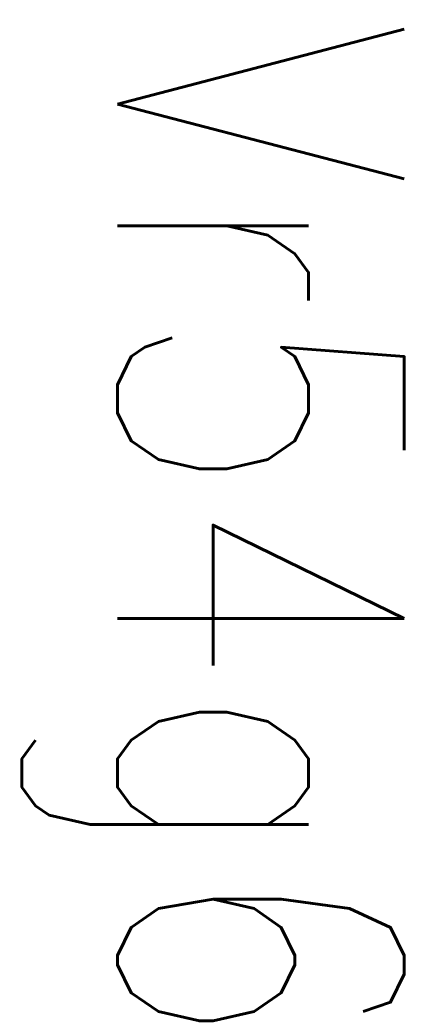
# Model space of a CAD drawing. Header units: millimetres. Extents: x 60 to 182, y -138 to 171.
import ezdxf

# ---------------------------------------------------------------- set-up
doc = ezdxf.new("R2010")
doc.units = ezdxf.units.MM
doc.header["$LTSCALE"] = 0.5
doc.header["$MEASUREMENT"] = 0
doc.styles.add('ROMANS', font='romans.shx', dxfattribs={"width": 0.8, "height": 2.5})

# ---------------------------------------------------------------- blocks, each defined once
blk = doc.blocks.new('Vr54g6')
at = {"color": 1, "style": 'ROMANS', "width": 0.8}
blk.add_text('Vr54g6', height=90, rotation=270, dxfattribs=at).set_placement((90.57, -28.54, 1869))

msp = doc.modelspace()

# ---------------------------------------------------------------- block references
msp.add_blockref('Vr54g6', (0, 200))

doc.saveas('drawing.dxf')
